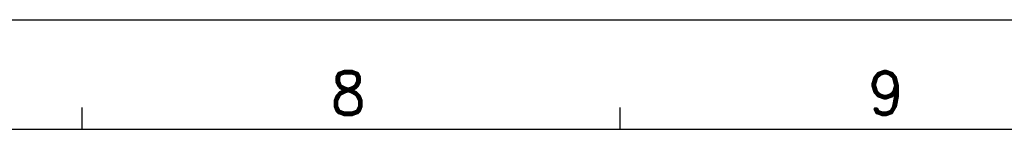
# Model space of a CAD drawing. Extents: x 210 to 1247, y 0 to 1256.
# Tile 18 of 24: x 689 to 813, y 531 to 545. Entities that reach past the tile are written whole.
import ezdxf
from ezdxf.enums import TextEntityAlignment as Align

# ---------------------------------------------------------------- set-up
doc = ezdxf.new("R2010")
doc.units = 0
doc.header["$LTSCALE"] = 0.5
doc.layers.add('DIM', color=2, linetype='CONTINUOUS')
doc.layers.add('PAPER', color=7, linetype='CONTINUOUS')
doc.styles.add('ROMAND', font='romand')

# ---------------------------------------------------------------- blocks, each defined once
blk = doc.blocks.new('A1-00')
at = {"layer": 'PAPER', "color": 3}
for p, q in [((210, 544.54), (980.98, 544.54)), ((696.87, 530.79), (696.87, 533.54)), ((764.46, 530.79), (764.46, 533.54)), ((223.75, 530.79), (967.23, 530.79))]:
    blk.add_line(p, q, dxfattribs=at)
at = {"layer": 'PAPER', "color": 1, "style": 'ROMAND'}
for s, p in [('8', (730.28, 535.34)), ('9', (797.87, 535.34))]:
    blk.add_text(s, height=5.5, dxfattribs=at).set_placement(p, align=Align.MIDDLE)

msp = doc.modelspace()

# ---------------------------------------------------------------- block references
at = {"layer": 'DIM'}
msp.add_blockref('A1-00', (0, 0), dxfattribs=at)

doc.saveas('drawing.dxf')
